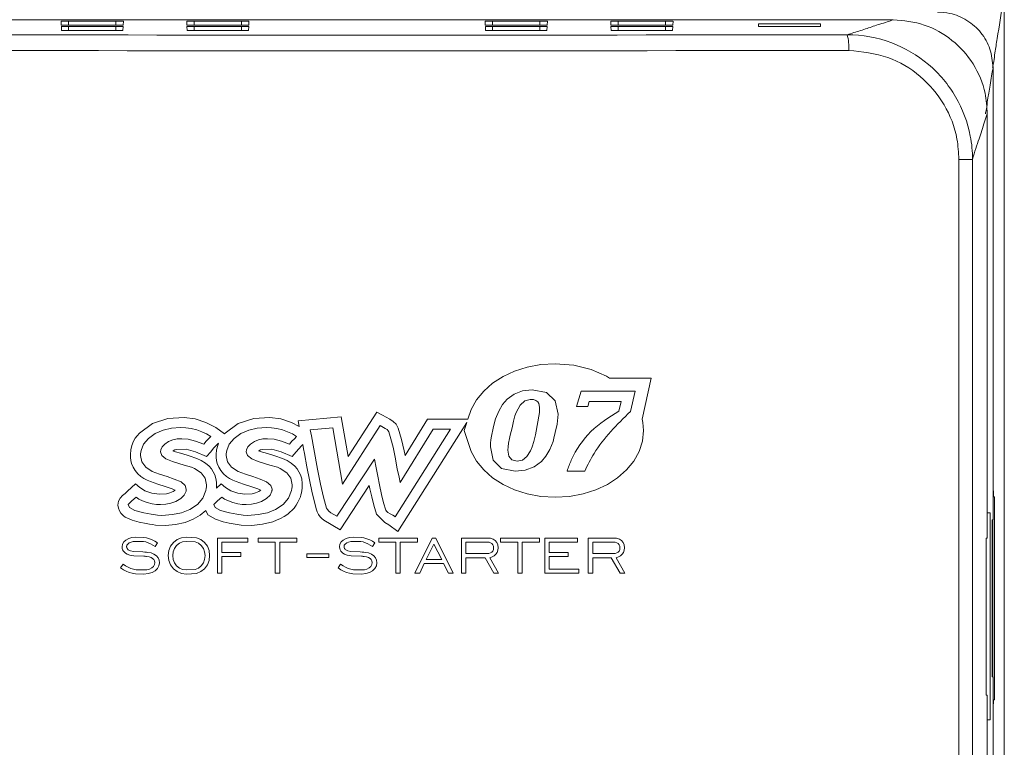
# Model space of a CAD drawing. Header units: inches. Extents: x 2954 to 6480, y 249 to 2776.
# Tile 48 of 105: x 3719 to 3782, y 1511 to 1557. Entities that reach past the tile are written whole.
import ezdxf

# ---------------------------------------------------------------- set-up
doc = ezdxf.new("R2010")
doc.units = ezdxf.units.IN
doc.header["$MEASUREMENT"] = 0
doc.layers.add('PWR_0300HP', color=7, linetype='Continuous')

# ---------------------------------------------------------------- blocks, each defined once
blk = doc.blocks.new('SSW07_FRAME 4')
at = {"lineweight": 9}
for p, q in [((46.031, 62.282), (46.031, 4.051)), ((44.615, 58.64), (31.709, 58.64)), ((34.019, 58.621), (34.021, 58.571)), ((34.715, 58.623), (34.115, 58.623)), ((34.115, 58.569), (34.115, 58.623)), ((34.115, 58.569), (34.715, 58.569)), ((34.715, 58.569), (34.715, 58.623)), ((34.809, 58.571), (34.812, 58.621)), ((35.619, 58.621), (35.621, 58.571)), ((36.315, 58.623), (35.715, 58.623)), ((35.715, 58.569), (35.715, 58.623)), ((35.715, 58.569), (36.315, 58.569)), ((36.315, 58.569), (36.315, 58.623)), ((36.409, 58.571), (36.412, 58.621)), ((39.419, 58.621), (39.421, 58.571)), ((40.115, 58.623), (39.515, 58.623)), ((39.515, 58.569), (39.515, 58.623)), ((39.515, 58.569), (40.115, 58.569)), ((40.115, 58.569), (40.115, 58.623)), ((40.209, 58.571), (40.212, 58.621)), ((41.019, 58.621), (41.021, 58.571)), ((41.715, 58.623), (41.115, 58.623)), ((41.115, 58.569), (41.115, 58.623)), ((41.115, 58.569), (41.715, 58.569)), ((41.715, 58.569), (41.715, 58.623)), ((41.809, 58.571), (41.812, 58.621)), ((42.902, 58.554), (42.902, 58.588)), ((42.902, 58.588), (43.692, 58.588)), ((42.903, 58.554), (42.902, 58.588)), ((43.691, 58.554), (43.692, 58.588)), ((43.692, 58.588), (43.692, 58.554)), ((34.022, 58.554), (34.025, 58.503)), ((34.715, 58.555), (34.115, 58.555)), ((34.115, 58.502), (34.115, 58.555)), ((34.115, 58.502), (34.715, 58.502)), ((34.715, 58.502), (34.715, 58.555)), ((34.806, 58.503), (34.808, 58.554)), ((35.622, 58.554), (35.625, 58.503)), ((36.315, 58.555), (35.715, 58.555)), ((35.715, 58.502), (35.715, 58.555)), ((35.715, 58.502), (36.315, 58.502)), ((36.315, 58.502), (36.315, 58.555)), ((36.406, 58.503), (36.408, 58.554)), ((39.422, 58.554), (39.425, 58.503)), ((40.115, 58.555), (39.515, 58.555)), ((39.515, 58.502), (39.515, 58.555)), ((39.515, 58.502), (40.115, 58.502)), ((40.115, 58.502), (40.115, 58.555)), ((40.206, 58.503), (40.208, 58.554)), ((41.022, 58.554), (41.025, 58.503)), ((41.715, 58.555), (41.115, 58.555)), ((41.115, 58.502), (41.115, 58.555)), ((41.115, 58.502), (41.715, 58.502)), ((41.715, 58.502), (41.715, 58.555)), ((41.806, 58.503), (41.808, 58.554)), ((43.692, 58.554), (42.902, 58.554)), ((45.888, 58.032), (45.888, 52.269)), ((45.815, 52.034), (45.815, 57.44)), ((45.453, 32.448), (45.453, 56.86)), ((45.627, 56.86), (45.453, 56.86)), ((45.627, 56.86), (45.627, 32.472)), ((39.794, 54.163), (39.956, 54.214)), ((39.956, 54.214), (40.129, 54.247)), ((40.129, 54.247), (40.311, 54.258)), ((40.311, 54.258), (40.548, 54.239)), ((40.548, 54.239), (40.768, 54.185)), ((40.768, 54.185), (40.965, 54.099)), ((39.515, 54.008), (39.647, 54.093)), ((39.647, 54.093), (39.794, 54.163)), ((40.965, 54.099), (41.004, 54.073)), ((41.004, 54.073), (41.533, 54.073)), ((41.533, 54.073), (41.419, 53.552)), ((39.403, 53.909), (39.515, 54.008)), ((39.896, 53.912), (40.019, 53.925)), ((40.019, 53.925), (40.202, 53.89)), ((39.242, 53.676), (39.311, 53.798)), ((39.311, 53.798), (39.403, 53.909)), ((39.64, 53.738), (39.698, 53.806)), ((39.698, 53.806), (39.789, 53.872)), ((39.789, 53.872), (39.896, 53.912)), ((39.994, 53.804), (39.924, 53.786)), ((40.035, 53.801), (39.994, 53.804)), ((40.067, 53.789), (40.035, 53.801)), ((40.202, 53.89), (40.312, 53.787)), ((40.582, 53.714), (40.641, 53.909)), ((40.641, 53.909), (41.329, 53.909)), ((41.329, 53.909), (41.27, 53.65)), ((39.201, 53.551), (39.242, 53.676)), ((39.592, 53.654), (39.64, 53.738)), ((39.864, 53.73), (39.814, 53.638)), ((39.924, 53.786), (39.864, 53.73)), ((40.09, 53.771), (40.067, 53.789)), ((40.102, 53.751), (40.09, 53.771)), ((40.109, 53.728), (40.102, 53.751)), ((40.112, 53.699), (40.109, 53.728)), ((40.112, 53.636), (40.112, 53.699)), ((40.312, 53.787), (40.349, 53.614)), ((40.582, 53.714), (40.728, 53.714)), ((40.728, 53.714), (40.746, 53.775)), ((40.746, 53.775), (41.152, 53.775)), ((41.152, 53.775), (41.124, 53.654)), ((35.184, 53.495), (35.38, 53.56)), ((35.38, 53.56), (35.586, 53.574)), ((35.586, 53.574), (35.727, 53.554)), ((35.727, 53.554), (35.863, 53.511)), ((36.275, 53.495), (36.472, 53.56)), ((36.472, 53.56), (36.677, 53.574)), ((36.677, 53.574), (36.819, 53.554)), ((36.819, 53.554), (36.955, 53.511)), ((37.037, 53.53), (37.586, 53.58)), ((37.586, 53.58), (37.673, 53.074)), ((37.673, 53.074), (38.04, 53.641)), ((38.04, 53.641), (38.112, 53.601)), ((38.112, 53.601), (38.159, 53.576)), ((38.159, 53.576), (38.205, 53.55)), ((38.205, 53.55), (38.248, 53.522)), ((38.4, 53.089), (38.684, 53.551)), ((38.684, 53.551), (39.201, 53.551)), ((39.54, 53.511), (39.552, 53.555)), ((39.552, 53.555), (39.592, 53.654)), ((39.799, 53.592), (39.781, 53.527)), ((39.814, 53.638), (39.799, 53.592)), ((40.059, 53.353), (40.112, 53.636)), ((40.347, 53.572), (40.343, 53.53)), ((40.349, 53.614), (40.347, 53.572)), ((41.419, 53.552), (41.429, 53.511)), ((35.016, 53.375), (35.184, 53.495)), ((35.318, 53.411), (35.426, 53.437)), ((35.426, 53.437), (35.541, 53.446)), ((35.541, 53.446), (35.608, 53.443)), ((35.608, 53.443), (35.676, 53.432)), ((35.676, 53.432), (35.746, 53.415)), ((35.863, 53.511), (35.988, 53.445)), ((35.988, 53.445), (36.1, 53.366)), ((36.107, 53.375), (36.275, 53.495)), ((36.41, 53.411), (36.518, 53.437)), ((36.518, 53.437), (36.633, 53.446)), ((36.633, 53.446), (36.7, 53.443)), ((36.7, 53.443), (36.768, 53.432)), ((36.768, 53.432), (36.837, 53.415)), ((36.955, 53.511), (37.052, 53.459)), ((37.052, 53.459), (37.037, 53.53)), ((37.193, 53.415), (37.479, 53.441)), ((37.479, 53.441), (37.601, 52.725)), ((37.601, 52.725), (38.083, 53.47)), ((38.083, 53.47), (38.105, 53.459)), ((38.105, 53.459), (38.126, 53.446)), ((38.126, 53.446), (38.148, 53.434)), ((38.148, 53.434), (38.17, 53.419)), ((38.248, 53.522), (38.285, 53.486)), ((38.979, 53.422), (38.272, 52.309)), ((38.285, 53.486), (38.313, 53.438)), ((39.188, 53.511), (38.306, 52.122)), ((38.313, 53.438), (38.356, 53.293)), ((38.338, 52.743), (38.756, 53.422)), ((38.756, 53.422), (38.979, 53.422)), ((39.154, 53.407), (39.188, 53.511)), ((39.501, 53.333), (39.523, 53.437)), ((39.523, 53.437), (39.54, 53.511)), ((39.762, 53.441), (39.751, 53.395)), ((39.781, 53.527), (39.762, 53.441)), ((40.335, 53.487), (40.313, 53.383)), ((40.343, 53.53), (40.335, 53.487)), ((41.429, 53.511), (41.438, 53.407)), ((34.943, 53.272), (34.964, 53.308)), ((34.964, 53.308), (34.987, 53.341)), ((34.987, 53.341), (35.016, 53.375)), ((35.07, 53.234), (35.13, 53.306)), ((35.13, 53.306), (35.218, 53.367)), ((35.218, 53.367), (35.318, 53.411)), ((35.498, 53.299), (35.442, 53.287)), ((35.556, 53.303), (35.498, 53.299)), ((35.639, 53.295), (35.556, 53.303)), ((35.732, 53.272), (35.639, 53.295)), ((35.746, 53.415), (35.812, 53.392)), ((35.812, 53.392), (35.872, 53.364)), ((35.898, 53.303), (35.868, 53.27)), ((35.872, 53.364), (35.926, 53.331)), ((35.926, 53.331), (35.898, 53.303)), ((36.1, 53.366), (36.107, 53.375)), ((36.161, 53.234), (36.222, 53.306)), ((36.222, 53.306), (36.31, 53.367)), ((36.31, 53.367), (36.41, 53.411)), ((36.59, 53.299), (36.533, 53.287)), ((36.648, 53.303), (36.59, 53.299)), ((36.731, 53.295), (36.648, 53.303)), ((36.824, 53.272), (36.731, 53.295)), ((36.837, 53.415), (36.904, 53.392)), ((36.904, 53.392), (36.964, 53.364)), ((36.99, 53.303), (36.959, 53.27)), ((36.964, 53.364), (37.017, 53.331)), ((37.017, 53.331), (36.99, 53.303)), ((37.207, 53.339), (37.193, 53.415)), ((37.239, 53.172), (37.207, 53.339)), ((38.17, 53.419), (38.185, 53.404)), ((38.185, 53.404), (38.193, 53.39)), ((38.193, 53.39), (38.22, 53.302)), ((38.22, 53.302), (38.247, 53.195)), ((39.242, 53.139), (39.154, 53.407)), ((39.492, 53.288), (39.501, 53.333)), ((39.729, 53.304), (39.718, 53.247)), ((39.74, 53.349), (39.729, 53.304)), ((39.751, 53.395), (39.74, 53.349)), ((40.04, 53.268), (40.059, 53.353)), ((40.296, 53.31), (40.284, 53.267)), ((40.313, 53.383), (40.296, 53.31)), ((41.438, 53.407), (41.423, 53.27)), ((34.907, 53.16), (34.921, 53.216)), ((34.921, 53.216), (34.943, 53.272)), ((35.037, 53.151), (35.07, 53.234)), ((35.306, 53.2), (35.289, 53.161)), ((35.339, 53.235), (35.306, 53.2)), ((35.388, 53.265), (35.339, 53.235)), ((35.442, 53.287), (35.388, 53.265)), ((35.61, 53.169), (35.489, 53.166)), ((35.73, 53.135), (35.61, 53.169)), ((35.835, 53.232), (35.732, 53.272)), ((35.868, 53.27), (35.835, 53.232)), ((35.96, 53.18), (35.924, 53.137)), ((35.997, 53.22), (35.96, 53.18)), ((36.025, 53.247), (35.997, 53.22)), ((35.999, 53.16), (36.013, 53.216)), ((36.013, 53.216), (36.025, 53.247)), ((36.128, 53.151), (36.161, 53.234)), ((36.398, 53.2), (36.381, 53.161)), ((36.431, 53.235), (36.398, 53.2)), ((36.48, 53.265), (36.431, 53.235)), ((36.533, 53.287), (36.48, 53.265)), ((36.701, 53.169), (36.58, 53.166)), ((36.821, 53.135), (36.701, 53.169)), ((36.926, 53.232), (36.824, 53.272)), ((36.959, 53.27), (36.926, 53.232)), ((37.046, 53.173), (37.012, 53.134)), ((37.08, 53.211), (37.046, 53.173)), ((37.097, 53.228), (37.08, 53.211)), ((37.107, 53.172), (37.097, 53.228)), ((37.118, 53.114), (37.107, 53.172)), ((37.286, 52.913), (37.239, 53.172)), ((38.247, 53.195), (38.273, 53.069)), ((38.356, 53.293), (38.388, 53.15)), ((39.486, 53.201), (39.487, 53.244)), ((39.521, 53.028), (39.486, 53.201)), ((39.487, 53.244), (39.492, 53.288)), ((39.711, 53.197), (39.709, 53.155)), ((39.718, 53.247), (39.711, 53.197)), ((39.999, 53.148), (40.019, 53.199)), ((40.019, 53.199), (40.04, 53.268)), ((40.284, 53.267), (40.244, 53.167)), ((41.423, 53.27), (41.38, 53.139)), ((34.901, 53.101), (34.907, 53.16)), ((34.902, 53.062), (34.901, 53.101)), ((34.907, 53.025), (34.902, 53.062)), ((35.03, 53.089), (35.031, 53.109)), ((35.047, 53.008), (35.03, 53.089)), ((35.031, 53.109), (35.033, 53.13)), ((35.033, 53.13), (35.037, 53.151)), ((35.287, 53.145), (35.286, 53.137)), ((35.286, 53.137), (35.303, 53.088)), ((35.288, 53.153), (35.287, 53.145)), ((35.289, 53.161), (35.288, 53.153)), ((35.303, 53.088), (35.354, 53.047)), ((35.354, 53.047), (35.438, 53.013)), ((35.445, 53.149), (35.443, 53.148)), ((35.443, 53.148), (35.461, 53.141)), ((35.467, 53.159), (35.445, 53.149)), ((35.461, 53.141), (35.555, 53.112)), ((35.489, 53.166), (35.467, 53.159)), ((35.555, 53.112), (35.651, 53.083)), ((35.651, 53.083), (35.747, 53.052)), ((35.872, 53.075), (35.73, 53.135)), ((35.747, 53.052), (35.804, 53.027)), ((35.924, 53.137), (35.872, 53.075)), ((35.993, 53.101), (35.999, 53.16)), ((35.994, 53.062), (35.993, 53.101)), ((35.999, 53.025), (35.994, 53.062)), ((36.121, 53.089), (36.122, 53.109)), ((36.138, 53.008), (36.121, 53.089)), ((36.122, 53.109), (36.124, 53.13)), ((36.124, 53.13), (36.128, 53.151)), ((36.379, 53.153), (36.378, 53.145)), ((36.378, 53.145), (36.378, 53.137)), ((36.378, 53.137), (36.395, 53.088)), ((36.381, 53.161), (36.379, 53.153)), ((36.395, 53.088), (36.446, 53.047)), ((36.446, 53.047), (36.53, 53.013)), ((36.536, 53.149), (36.534, 53.148)), ((36.534, 53.148), (36.553, 53.141)), ((36.559, 53.159), (36.536, 53.149)), ((36.553, 53.141), (36.647, 53.112)), ((36.58, 53.166), (36.559, 53.159)), ((36.647, 53.112), (36.742, 53.083)), ((36.742, 53.083), (36.839, 53.052)), ((36.963, 53.075), (36.821, 53.135)), ((36.839, 53.052), (36.896, 53.027)), ((37.012, 53.134), (36.963, 53.075)), ((37.149, 52.946), (37.118, 53.114)), ((38.273, 53.069), (38.301, 52.92)), ((38.388, 53.15), (38.4, 53.089)), ((39.311, 53.017), (39.242, 53.139)), ((39.709, 53.155), (39.722, 53.078)), ((39.722, 53.078), (39.761, 53.032)), ((39.894, 53.031), (39.952, 53.075)), ((39.952, 53.075), (39.999, 53.148)), ((40.194, 53.081), (40.136, 53.012)), ((40.244, 53.167), (40.194, 53.081)), ((41.38, 53.139), (41.312, 53.017)), ((34.916, 52.987), (34.907, 53.025)), ((34.937, 52.939), (34.916, 52.987)), ((34.963, 52.897), (34.937, 52.939)), ((35.097, 52.939), (35.047, 53.008)), ((35.18, 52.884), (35.097, 52.939)), ((35.438, 53.013), (35.588, 52.967)), ((35.588, 52.967), (35.681, 52.938)), ((35.681, 52.938), (35.719, 52.925)), ((35.719, 52.925), (35.804, 52.869)), ((35.804, 53.027), (35.857, 52.992)), ((35.857, 52.992), (35.904, 52.952)), ((35.904, 52.952), (35.933, 52.917)), ((36.008, 52.987), (35.999, 53.025)), ((36.029, 52.939), (36.008, 52.987)), ((36.055, 52.897), (36.029, 52.939)), ((36.188, 52.939), (36.138, 53.008)), ((36.272, 52.884), (36.188, 52.939)), ((36.53, 53.013), (36.679, 52.967)), ((36.679, 52.967), (36.773, 52.938)), ((36.773, 52.938), (36.811, 52.925)), ((36.811, 52.925), (36.895, 52.869)), ((36.896, 53.027), (36.948, 52.992)), ((36.948, 52.992), (36.996, 52.952)), ((36.996, 52.952), (37.025, 52.917)), ((37.181, 52.779), (37.149, 52.946)), ((38.009, 53.042), (37.531, 52.314)), ((38.031, 52.933), (38.009, 53.042)), ((38.052, 52.825), (38.031, 52.933)), ((38.301, 52.92), (38.323, 52.811)), ((39.403, 52.906), (39.311, 53.017)), ((39.627, 52.924), (39.521, 53.028)), ((39.803, 52.89), (39.627, 52.924)), ((39.761, 53.032), (39.826, 53.017)), ((39.826, 53.017), (39.894, 53.031)), ((40.042, 52.944), (39.931, 52.903)), ((40.136, 53.012), (40.042, 52.944)), ((41.312, 53.017), (41.22, 52.906)), ((34.997, 52.857), (34.963, 52.897)), ((35.035, 52.823), (34.997, 52.857)), ((35.074, 52.796), (35.035, 52.823)), ((35.113, 52.774), (35.074, 52.796)), ((35.274, 52.852), (35.18, 52.884)), ((35.368, 52.821), (35.274, 52.852)), ((35.461, 52.789), (35.368, 52.821)), ((35.804, 52.869), (35.854, 52.799)), ((35.854, 52.799), (35.871, 52.713)), ((35.933, 52.917), (35.956, 52.882)), ((35.956, 52.882), (35.976, 52.842)), ((35.976, 52.842), (35.99, 52.795)), ((35.99, 52.795), (35.998, 52.749)), ((36.088, 52.857), (36.055, 52.897)), ((36.127, 52.823), (36.088, 52.857)), ((36.165, 52.796), (36.127, 52.823)), ((36.205, 52.774), (36.165, 52.796)), ((36.366, 52.852), (36.272, 52.884)), ((36.46, 52.821), (36.366, 52.852)), ((36.553, 52.789), (36.46, 52.821)), ((36.895, 52.869), (36.946, 52.799)), ((36.946, 52.799), (36.963, 52.713)), ((37.025, 52.917), (37.048, 52.882)), ((37.048, 52.882), (37.068, 52.842)), ((37.068, 52.842), (37.084, 52.791)), ((37.324, 52.722), (37.286, 52.913)), ((38.073, 52.716), (38.052, 52.825)), ((38.323, 52.811), (38.338, 52.743)), ((39.515, 52.806), (39.403, 52.906)), ((39.647, 52.721), (39.515, 52.806)), ((39.931, 52.903), (39.803, 52.89)), ((40.462, 52.891), (40.688, 52.891)), ((41.107, 52.806), (40.976, 52.721)), ((41.22, 52.906), (41.107, 52.806)), ((34.863, 52.633), (34.966, 52.726)), ((34.966, 52.726), (35.022, 52.683)), ((35.022, 52.683), (35.054, 52.659)), ((35.156, 52.756), (35.113, 52.774)), ((35.25, 52.725), (35.156, 52.756)), ((35.343, 52.694), (35.25, 52.725)), ((35.434, 52.662), (35.343, 52.694)), ((35.546, 52.752), (35.461, 52.789)), ((35.597, 52.708), (35.546, 52.752)), ((35.613, 52.658), (35.597, 52.708)), ((35.87, 52.69), (35.868, 52.667)), ((35.871, 52.713), (35.87, 52.69)), ((35.998, 52.749), (36, 52.701)), ((36, 52.701), (35.998, 52.672)), ((35.998, 52.672), (35.999, 52.673)), ((35.999, 52.673), (36.057, 52.726)), ((36.057, 52.726), (36.113, 52.683)), ((36.113, 52.683), (36.146, 52.659)), ((36.248, 52.756), (36.205, 52.774)), ((36.342, 52.725), (36.248, 52.756)), ((36.434, 52.694), (36.342, 52.725)), ((36.526, 52.662), (36.434, 52.694)), ((36.637, 52.752), (36.553, 52.789)), ((36.688, 52.708), (36.637, 52.752)), ((36.705, 52.658), (36.688, 52.708)), ((36.962, 52.69), (36.959, 52.667)), ((36.963, 52.713), (36.962, 52.69)), ((37.09, 52.673), (37.081, 52.615)), ((37.084, 52.791), (37.091, 52.731)), ((37.091, 52.731), (37.09, 52.673)), ((37.216, 52.612), (37.181, 52.779)), ((37.362, 52.557), (37.324, 52.722)), ((37.944, 52.707), (37.571, 52.14)), ((37.952, 52.666), (37.944, 52.707)), ((38.1, 52.593), (38.073, 52.716)), ((39.794, 52.652), (39.647, 52.721)), ((40.976, 52.721), (40.828, 52.652)), ((34.749, 52.506), (34.772, 52.544)), ((34.772, 52.544), (34.803, 52.577)), ((34.803, 52.577), (34.833, 52.605)), ((34.833, 52.605), (34.863, 52.633)), ((34.918, 52.509), (34.973, 52.558)), ((34.973, 52.558), (35.009, 52.534)), ((35.054, 52.659), (35.087, 52.639)), ((35.087, 52.639), (35.176, 52.608)), ((35.176, 52.608), (35.268, 52.594)), ((35.268, 52.594), (35.361, 52.6)), ((35.361, 52.6), (35.404, 52.612)), ((35.404, 52.612), (35.445, 52.629)), ((35.457, 52.653), (35.434, 52.662)), ((35.445, 52.629), (35.47, 52.646)), ((35.47, 52.646), (35.457, 52.653)), ((35.545, 52.539), (35.588, 52.582)), ((35.588, 52.582), (35.611, 52.633)), ((35.611, 52.633), (35.612, 52.641)), ((35.612, 52.641), (35.613, 52.649)), ((35.613, 52.649), (35.613, 52.658)), ((35.825, 52.544), (35.758, 52.463)), ((35.863, 52.643), (35.825, 52.544)), ((35.868, 52.667), (35.863, 52.643)), ((36.01, 52.509), (36.065, 52.558)), ((36.065, 52.558), (36.101, 52.534)), ((36.146, 52.659), (36.179, 52.639)), ((36.179, 52.639), (36.268, 52.608)), ((36.268, 52.608), (36.359, 52.594)), ((36.359, 52.594), (36.453, 52.6)), ((36.453, 52.6), (36.495, 52.612)), ((36.495, 52.612), (36.536, 52.629)), ((36.549, 52.653), (36.526, 52.662)), ((36.536, 52.629), (36.561, 52.646)), ((36.561, 52.646), (36.549, 52.653)), ((36.637, 52.539), (36.68, 52.582)), ((36.68, 52.582), (36.702, 52.633)), ((36.702, 52.633), (36.704, 52.641)), ((36.704, 52.641), (36.705, 52.649)), ((36.705, 52.649), (36.705, 52.658)), ((36.917, 52.544), (36.849, 52.463)), ((36.955, 52.643), (36.917, 52.544)), ((36.959, 52.667), (36.955, 52.643)), ((37.066, 52.563), (37.057, 52.536)), ((37.074, 52.588), (37.066, 52.563)), ((37.081, 52.615), (37.074, 52.588)), ((37.258, 52.446), (37.216, 52.612)), ((37.4, 52.417), (37.362, 52.557)), ((37.975, 52.56), (37.952, 52.666)), ((38.001, 52.455), (37.975, 52.56)), ((38.126, 52.486), (38.1, 52.593)), ((39.956, 52.6), (39.794, 52.652)), ((40.129, 52.568), (39.956, 52.6)), ((40.311, 52.557), (40.129, 52.568)), ((40.494, 52.568), (40.311, 52.557)), ((40.667, 52.6), (40.494, 52.568)), ((40.828, 52.652), (40.667, 52.6)), ((45.888, 52.637), (45.893, 52.638)), ((45.905, 52.562), (45.888, 52.563)), ((45.893, 52.638), (45.893, 52.563)), ((45.905, 52.562), (45.905, 49.977)), ((34.743, 52.455), (34.749, 52.506)), ((34.748, 52.417), (34.743, 52.455)), ((34.761, 52.384), (34.748, 52.417)), ((34.874, 52.463), (34.885, 52.477)), ((34.89, 52.425), (34.874, 52.463)), ((34.885, 52.477), (34.918, 52.509)), ((34.956, 52.39), (34.89, 52.425)), ((35.009, 52.534), (35.057, 52.511)), ((35.057, 52.511), (35.117, 52.491)), ((35.117, 52.491), (35.177, 52.475)), ((35.177, 52.475), (35.234, 52.466)), ((35.234, 52.466), (35.286, 52.463)), ((35.286, 52.463), (35.353, 52.468)), ((35.353, 52.468), (35.418, 52.481)), ((35.418, 52.481), (35.48, 52.503)), ((35.48, 52.503), (35.545, 52.539)), ((35.758, 52.463), (35.66, 52.4)), ((35.965, 52.463), (35.977, 52.477)), ((35.981, 52.425), (35.965, 52.463)), ((35.977, 52.477), (36.01, 52.509)), ((36.047, 52.39), (35.981, 52.425)), ((36.101, 52.534), (36.149, 52.511)), ((36.149, 52.511), (36.208, 52.491)), ((36.208, 52.491), (36.269, 52.475)), ((36.269, 52.475), (36.325, 52.466)), ((36.325, 52.466), (36.378, 52.463)), ((36.378, 52.463), (36.445, 52.468)), ((36.445, 52.468), (36.509, 52.481)), ((36.509, 52.481), (36.572, 52.503)), ((36.572, 52.503), (36.637, 52.539)), ((36.849, 52.463), (36.751, 52.4)), ((36.986, 52.419), (36.96, 52.391)), ((37.013, 52.457), (36.986, 52.419)), ((37.036, 52.495), (37.013, 52.457)), ((37.057, 52.536), (37.036, 52.495)), ((37.268, 52.41), (37.258, 52.446)), ((37.41, 52.399), (37.4, 52.417)), ((38.034, 52.343), (38.001, 52.455)), ((38.153, 52.394), (38.126, 52.486)), ((34.778, 52.356), (34.761, 52.384)), ((34.797, 52.336), (34.778, 52.356)), ((34.815, 52.32), (34.797, 52.336)), ((34.837, 52.304), (34.815, 52.32)), ((34.925, 52.265), (34.837, 52.304)), ((35.072, 52.359), (34.956, 52.39)), ((35.168, 52.341), (35.072, 52.359)), ((35.245, 52.33), (35.168, 52.341)), ((35.304, 52.326), (35.245, 52.33)), ((35.436, 52.335), (35.304, 52.326)), ((35.554, 52.359), (35.436, 52.335)), ((35.66, 52.4), (35.554, 52.359)), ((35.791, 52.328), (35.699, 52.276)), ((35.861, 52.386), (35.791, 52.328)), ((35.889, 52.334), (35.861, 52.386)), ((35.984, 52.276), (35.889, 52.334)), ((36.164, 52.359), (36.047, 52.39)), ((36.259, 52.341), (36.164, 52.359)), ((36.337, 52.33), (36.259, 52.341)), ((36.396, 52.326), (36.337, 52.33)), ((36.527, 52.335), (36.396, 52.326)), ((36.646, 52.359), (36.527, 52.335)), ((36.751, 52.4), (36.646, 52.359)), ((36.859, 52.312), (36.812, 52.286)), ((36.905, 52.343), (36.859, 52.312)), ((36.934, 52.367), (36.905, 52.343)), ((36.96, 52.391), (36.934, 52.367)), ((37.28, 52.373), (37.268, 52.41)), ((37.298, 52.335), (37.28, 52.373)), ((37.319, 52.308), (37.298, 52.335)), ((37.341, 52.286), (37.319, 52.308)), ((37.428, 52.38), (37.41, 52.399)), ((37.455, 52.359), (37.428, 52.38)), ((37.531, 52.314), (37.455, 52.359)), ((38.14, 52.237), (38.034, 52.343)), ((38.163, 52.379), (38.153, 52.394)), ((38.181, 52.363), (38.163, 52.379)), ((38.208, 52.347), (38.181, 52.363)), ((38.242, 52.327), (38.208, 52.347)), ((38.263, 52.314), (38.242, 52.327)), ((38.272, 52.309), (38.263, 52.314)), ((45.851, 52.359), (45.815, 52.36)), ((45.851, 52.359), (45.851, 49.721)), ((35.015, 52.239), (34.925, 52.265)), ((35.104, 52.221), (35.015, 52.239)), ((35.143, 52.214), (35.104, 52.221)), ((35.182, 52.208), (35.143, 52.214)), ((35.223, 52.203), (35.182, 52.208)), ((35.349, 52.198), (35.223, 52.203)), ((35.475, 52.21), (35.349, 52.198)), ((35.599, 52.237), (35.475, 52.21)), ((35.699, 52.276), (35.599, 52.237)), ((36.082, 52.245), (35.984, 52.276)), ((36.159, 52.228), (36.082, 52.245)), ((36.236, 52.214), (36.159, 52.228)), ((36.314, 52.203), (36.236, 52.214)), ((36.449, 52.198), (36.314, 52.203)), ((36.583, 52.213), (36.449, 52.198)), ((36.714, 52.245), (36.583, 52.213)), ((36.763, 52.263), (36.714, 52.245)), ((36.812, 52.286), (36.763, 52.263)), ((37.366, 52.264), (37.341, 52.286)), ((37.571, 52.14), (37.366, 52.264)), ((38.193, 52.206), (38.14, 52.237)), ((38.306, 52.122), (38.193, 52.206)), ((45.877, 52.269), (45.877, 50.269)), ((45.888, 52.269), (45.877, 52.269)), ((45.882, 50.269), (45.882, 52.269)), ((45.887, 50.269), (45.887, 52.269)), ((34.88, 52.032), (34.921, 52.043)), ((34.921, 52.043), (34.969, 52.047)), ((34.969, 52.047), (35.071, 52.045)), ((35.071, 52.045), (35.108, 52.039)), ((35.552, 52.04), (35.614, 52.047)), ((35.614, 52.047), (35.742, 52.04)), ((37.648, 52.032), (37.69, 52.043)), ((37.69, 52.043), (37.738, 52.047)), ((37.738, 52.047), (37.84, 52.045)), ((37.84, 52.045), (37.876, 52.039)), ((34.796, 51.924), (34.802, 51.957)), ((34.798, 51.905), (34.796, 51.924)), ((34.802, 51.957), (34.818, 51.987)), ((34.818, 51.987), (34.844, 52.012)), ((34.844, 52.012), (34.88, 52.032)), ((34.858, 51.945), (34.854, 51.926)), ((34.854, 51.926), (34.855, 51.919)), ((34.855, 51.919), (34.856, 51.911)), ((34.869, 51.961), (34.858, 51.945)), ((34.887, 51.975), (34.869, 51.961)), ((34.911, 51.986), (34.887, 51.975)), ((34.938, 51.993), (34.911, 51.986)), ((34.97, 51.995), (34.938, 51.993)), ((35.067, 51.993), (34.97, 51.995)), ((35.098, 51.987), (35.067, 51.993)), ((35.128, 51.978), (35.098, 51.987)), ((35.108, 52.039), (35.144, 52.029)), ((35.158, 51.965), (35.128, 51.978)), ((35.144, 52.029), (35.18, 52.014)), ((35.187, 51.948), (35.158, 51.965)), ((35.18, 52.014), (35.214, 51.996)), ((35.215, 51.928), (35.187, 51.948)), ((35.214, 51.996), (35.247, 51.974)), ((35.247, 51.974), (35.215, 51.928)), ((35.391, 51.877), (35.413, 51.933)), ((35.413, 51.933), (35.449, 51.981)), ((35.449, 51.981), (35.497, 52.018)), ((35.49, 51.943), (35.463, 51.906)), ((35.526, 51.972), (35.49, 51.943)), ((35.497, 52.018), (35.552, 52.04)), ((35.567, 51.989), (35.526, 51.972)), ((35.614, 51.995), (35.567, 51.989)), ((35.727, 51.989), (35.614, 51.995)), ((35.768, 51.972), (35.727, 51.989)), ((35.742, 52.04), (35.798, 52.018)), ((35.804, 51.944), (35.768, 51.972)), ((35.798, 52.018), (35.845, 51.981)), ((35.831, 51.906), (35.804, 51.944)), ((35.845, 51.981), (35.882, 51.933)), ((35.882, 51.933), (35.904, 51.877)), ((36.009, 51.591), (36.009, 52.037)), ((36.009, 52.037), (36.398, 52.037)), ((36.398, 51.986), (36.064, 51.986)), ((36.064, 51.986), (36.064, 51.855)), ((36.398, 52.037), (36.398, 51.986)), ((36.527, 51.986), (36.527, 52.037)), ((36.527, 52.037), (37.023, 52.037)), ((36.747, 51.986), (36.527, 51.986)), ((36.747, 51.591), (36.747, 51.986)), ((36.803, 51.986), (36.803, 51.591)), ((37.023, 51.986), (36.803, 51.986)), ((37.023, 52.037), (37.023, 51.986)), ((37.565, 51.924), (37.57, 51.957)), ((37.567, 51.905), (37.565, 51.924)), ((37.57, 51.957), (37.586, 51.987)), ((37.586, 51.987), (37.613, 52.012)), ((37.613, 52.012), (37.648, 52.032)), ((37.626, 51.945), (37.623, 51.926)), ((37.623, 51.926), (37.623, 51.919)), ((37.623, 51.919), (37.625, 51.911)), ((37.637, 51.961), (37.626, 51.945)), ((37.656, 51.975), (37.637, 51.961)), ((37.679, 51.986), (37.656, 51.975)), ((37.707, 51.993), (37.679, 51.986)), ((37.739, 51.995), (37.707, 51.993)), ((37.835, 51.993), (37.739, 51.995)), ((37.867, 51.987), (37.835, 51.993)), ((37.897, 51.978), (37.867, 51.987)), ((37.876, 52.039), (37.913, 52.029)), ((37.927, 51.965), (37.897, 51.978)), ((37.913, 52.029), (37.949, 52.014)), ((37.956, 51.948), (37.927, 51.965)), ((37.949, 52.014), (37.983, 51.996)), ((37.984, 51.928), (37.956, 51.948)), ((37.983, 51.996), (38.016, 51.974)), ((38.016, 51.974), (37.984, 51.928)), ((38.064, 51.986), (38.064, 52.037)), ((38.064, 52.037), (38.56, 52.037)), ((38.284, 51.986), (38.064, 51.986)), ((38.284, 51.591), (38.284, 51.986)), ((38.56, 51.986), (38.339, 51.986)), ((38.339, 51.986), (38.339, 51.591)), ((38.526, 51.591), (38.745, 52.037)), ((38.56, 52.037), (38.56, 51.986)), ((38.768, 51.961), (38.67, 51.763)), ((38.745, 52.037), (38.791, 52.037)), ((38.867, 51.763), (38.768, 51.961)), ((38.791, 52.037), (39.012, 51.591)), ((39.119, 51.591), (39.119, 52.037)), ((39.119, 52.037), (39.446, 52.037)), ((39.445, 51.986), (39.174, 51.986)), ((39.174, 51.986), (39.174, 51.839)), ((39.469, 51.984), (39.445, 51.986)), ((39.446, 52.037), (39.486, 52.034)), ((39.489, 51.977), (39.469, 51.984)), ((39.486, 52.034), (39.52, 52.023)), ((39.506, 51.967), (39.489, 51.977)), ((39.518, 51.952), (39.506, 51.967)), ((39.525, 51.933), (39.518, 51.952)), ((39.52, 52.023), (39.548, 52.004)), ((39.527, 51.912), (39.525, 51.933)), ((39.548, 52.004), (39.569, 51.98)), ((39.569, 51.98), (39.581, 51.949)), ((39.581, 51.949), (39.585, 51.913)), ((39.617, 51.986), (39.617, 52.037)), ((39.617, 52.037), (40.113, 52.037)), ((39.837, 51.986), (39.617, 51.986)), ((39.837, 51.591), (39.837, 51.986)), ((40.113, 51.986), (39.893, 51.986)), ((39.893, 51.986), (39.893, 51.591)), ((40.113, 52.037), (40.113, 51.986)), ((40.178, 51.591), (40.178, 52.037)), ((40.178, 52.037), (40.594, 52.037)), ((40.594, 51.986), (40.234, 51.986)), ((40.234, 51.986), (40.234, 51.855)), ((40.594, 52.037), (40.594, 51.986)), ((40.733, 51.591), (40.733, 52.037)), ((40.733, 52.037), (41.054, 52.037)), ((41.053, 51.986), (40.789, 51.986)), ((40.789, 51.986), (40.789, 51.839)), ((41.077, 51.984), (41.053, 51.986)), ((41.054, 52.037), (41.094, 52.034)), ((41.098, 51.977), (41.077, 51.984)), ((41.094, 52.034), (41.129, 52.023)), ((41.114, 51.967), (41.098, 51.977)), ((41.126, 51.952), (41.114, 51.967)), ((41.133, 51.933), (41.126, 51.952)), ((41.129, 52.023), (41.157, 52.004)), ((41.135, 51.912), (41.133, 51.933)), ((41.157, 52.004), (41.177, 51.98)), ((41.177, 51.98), (41.19, 51.949)), ((41.19, 51.949), (41.194, 51.913)), ((45.8, 52.034), (45.8, 50.034)), ((45.815, 52.034), (45.8, 52.034)), ((34.803, 51.887), (34.798, 51.905)), ((34.812, 51.871), (34.803, 51.887)), ((34.825, 51.856), (34.812, 51.871)), ((34.841, 51.843), (34.825, 51.856)), ((34.86, 51.832), (34.841, 51.843)), ((34.856, 51.911), (34.859, 51.905)), ((34.859, 51.905), (34.863, 51.898)), ((34.894, 51.821), (34.86, 51.832)), ((34.863, 51.898), (34.869, 51.892)), ((34.869, 51.892), (34.875, 51.887)), ((34.875, 51.887), (34.901, 51.874)), ((34.944, 51.812), (34.894, 51.821)), ((34.901, 51.874), (34.94, 51.866)), ((34.94, 51.866), (35.059, 51.86)), ((35.074, 51.806), (34.944, 51.812)), ((35.059, 51.86), (35.085, 51.859)), ((35.088, 51.805), (35.074, 51.806)), ((35.085, 51.859), (35.107, 51.857)), ((35.099, 51.804), (35.088, 51.805)), ((35.108, 51.804), (35.099, 51.804)), ((35.107, 51.857), (35.124, 51.855)), ((35.139, 51.799), (35.108, 51.804)), ((35.124, 51.855), (35.166, 51.847)), ((35.164, 51.791), (35.139, 51.799)), ((35.185, 51.778), (35.164, 51.791)), ((35.166, 51.847), (35.202, 51.832)), ((35.202, 51.832), (35.232, 51.811)), ((35.232, 51.811), (35.254, 51.786)), ((35.384, 51.813), (35.391, 51.877)), ((35.391, 51.749), (35.384, 51.813)), ((35.446, 51.863), (35.441, 51.813)), ((35.441, 51.813), (35.446, 51.764)), ((35.463, 51.906), (35.446, 51.863)), ((35.847, 51.863), (35.831, 51.906)), ((35.853, 51.813), (35.847, 51.863)), ((35.847, 51.764), (35.853, 51.813)), ((35.904, 51.877), (35.911, 51.813)), ((35.911, 51.813), (35.904, 51.749)), ((36.064, 51.855), (36.308, 51.855)), ((36.308, 51.804), (36.064, 51.804)), ((36.064, 51.804), (36.064, 51.591)), ((36.308, 51.855), (36.308, 51.804)), ((37.149, 51.789), (37.149, 51.838)), ((37.149, 51.838), (37.429, 51.838)), ((37.429, 51.838), (37.429, 51.789)), ((37.572, 51.887), (37.567, 51.905)), ((37.581, 51.871), (37.572, 51.887)), ((37.594, 51.856), (37.581, 51.871)), ((37.609, 51.843), (37.594, 51.856)), ((37.628, 51.832), (37.609, 51.843)), ((37.625, 51.911), (37.628, 51.905)), ((37.628, 51.905), (37.632, 51.898)), ((37.663, 51.821), (37.628, 51.832)), ((37.632, 51.898), (37.638, 51.892)), ((37.638, 51.892), (37.644, 51.887)), ((37.644, 51.887), (37.67, 51.874)), ((37.713, 51.812), (37.663, 51.821)), ((37.67, 51.874), (37.709, 51.866)), ((37.709, 51.866), (37.828, 51.86)), ((37.843, 51.806), (37.713, 51.812)), ((37.828, 51.86), (37.854, 51.859)), ((37.857, 51.805), (37.843, 51.806)), ((37.854, 51.859), (37.875, 51.857)), ((37.868, 51.804), (37.857, 51.805)), ((37.877, 51.804), (37.868, 51.804)), ((37.875, 51.857), (37.893, 51.855)), ((37.907, 51.799), (37.877, 51.804)), ((37.893, 51.855), (37.935, 51.847)), ((37.933, 51.791), (37.907, 51.799)), ((37.954, 51.778), (37.933, 51.791)), ((37.935, 51.847), (37.971, 51.832)), ((37.971, 51.832), (38, 51.811)), ((38, 51.811), (38.022, 51.786)), ((39.174, 51.839), (39.442, 51.839)), ((39.442, 51.839), (39.468, 51.841)), ((39.468, 51.841), (39.489, 51.847)), ((39.509, 51.796), (39.479, 51.787)), ((39.489, 51.847), (39.506, 51.857)), ((39.506, 51.857), (39.518, 51.871)), ((39.535, 51.81), (39.509, 51.796)), ((39.518, 51.871), (39.525, 51.89)), ((39.525, 51.89), (39.527, 51.912)), ((39.556, 51.83), (39.535, 51.81)), ((39.572, 51.855), (39.556, 51.83)), ((39.582, 51.883), (39.572, 51.855)), ((39.585, 51.913), (39.582, 51.883)), ((40.234, 51.855), (40.477, 51.855)), ((40.477, 51.804), (40.234, 51.804)), ((40.234, 51.804), (40.234, 51.642)), ((40.477, 51.855), (40.477, 51.804)), ((40.789, 51.839), (41.05, 51.839)), ((41.05, 51.839), (41.076, 51.841)), ((41.076, 51.841), (41.097, 51.847)), ((41.118, 51.796), (41.088, 51.787)), ((41.097, 51.847), (41.114, 51.857)), ((41.114, 51.857), (41.126, 51.871)), ((41.143, 51.81), (41.118, 51.796)), ((41.126, 51.871), (41.133, 51.89)), ((41.133, 51.89), (41.135, 51.912)), ((41.165, 51.83), (41.143, 51.81)), ((41.181, 51.855), (41.165, 51.83)), ((41.191, 51.883), (41.181, 51.855)), ((41.194, 51.913), (41.191, 51.883)), ((34.777, 51.658), (34.809, 51.706)), ((34.809, 51.706), (34.841, 51.684)), ((34.841, 51.684), (34.874, 51.665)), ((34.874, 51.665), (34.907, 51.65)), ((35.174, 51.657), (35.195, 51.676)), ((35.2, 51.763), (35.185, 51.778)), ((35.195, 51.676), (35.208, 51.699)), ((35.21, 51.745), (35.2, 51.763)), ((35.208, 51.699), (35.213, 51.725)), ((35.213, 51.725), (35.21, 51.745)), ((35.265, 51.684), (35.247, 51.649)), ((35.254, 51.786), (35.267, 51.756)), ((35.271, 51.723), (35.265, 51.684)), ((35.267, 51.756), (35.271, 51.723)), ((35.413, 51.694), (35.391, 51.749)), ((35.449, 51.646), (35.413, 51.694)), ((35.446, 51.764), (35.463, 51.72)), ((35.463, 51.72), (35.49, 51.683)), ((35.49, 51.683), (35.526, 51.654)), ((35.768, 51.654), (35.804, 51.683)), ((35.804, 51.683), (35.831, 51.72)), ((35.831, 51.72), (35.847, 51.764)), ((35.882, 51.694), (35.845, 51.646)), ((35.904, 51.749), (35.882, 51.694)), ((37.429, 51.789), (37.149, 51.789)), ((37.546, 51.658), (37.578, 51.706)), ((37.578, 51.706), (37.61, 51.684)), ((37.61, 51.684), (37.643, 51.665)), ((37.643, 51.665), (37.676, 51.65)), ((37.943, 51.657), (37.964, 51.676)), ((37.969, 51.763), (37.954, 51.778)), ((37.964, 51.676), (37.977, 51.699)), ((37.978, 51.745), (37.969, 51.763)), ((37.977, 51.699), (37.981, 51.725)), ((37.981, 51.725), (37.978, 51.745)), ((38.034, 51.684), (38.016, 51.649)), ((38.022, 51.786), (38.036, 51.756)), ((38.04, 51.723), (38.034, 51.684)), ((38.036, 51.756), (38.04, 51.723)), ((38.645, 51.711), (38.586, 51.591)), ((38.891, 51.711), (38.645, 51.711)), ((38.67, 51.763), (38.867, 51.763)), ((38.952, 51.591), (38.891, 51.711)), ((39.418, 51.786), (39.174, 51.786)), ((39.174, 51.786), (39.174, 51.591)), ((39.53, 51.591), (39.418, 51.786)), ((39.479, 51.787), (39.591, 51.591)), ((41.026, 51.786), (40.789, 51.786)), ((40.789, 51.786), (40.789, 51.591)), ((41.138, 51.591), (41.026, 51.786)), ((41.088, 51.787), (41.199, 51.591)), ((34.812, 51.634), (34.777, 51.658)), ((34.848, 51.614), (34.812, 51.634)), ((34.886, 51.599), (34.848, 51.614)), ((34.925, 51.588), (34.886, 51.599)), ((34.907, 51.65), (34.941, 51.639)), ((34.966, 51.582), (34.925, 51.588)), ((34.941, 51.639), (34.975, 51.633)), ((35.074, 51.579), (34.966, 51.582)), ((34.975, 51.633), (35.074, 51.631)), ((35.074, 51.631), (35.112, 51.634)), ((35.129, 51.584), (35.074, 51.579)), ((35.112, 51.634), (35.146, 51.642)), ((35.177, 51.597), (35.129, 51.584)), ((35.146, 51.642), (35.174, 51.657)), ((35.217, 51.62), (35.177, 51.597)), ((35.247, 51.649), (35.217, 51.62)), ((35.496, 51.609), (35.449, 51.646)), ((35.551, 51.587), (35.496, 51.609)), ((35.526, 51.654), (35.567, 51.637)), ((35.614, 51.579), (35.551, 51.587)), ((35.567, 51.637), (35.614, 51.632)), ((35.614, 51.632), (35.726, 51.637)), ((35.742, 51.587), (35.614, 51.579)), ((35.726, 51.637), (35.768, 51.654)), ((35.798, 51.609), (35.742, 51.587)), ((35.845, 51.646), (35.798, 51.609)), ((36.064, 51.591), (36.009, 51.591)), ((36.803, 51.591), (36.747, 51.591)), ((37.581, 51.634), (37.546, 51.658)), ((37.617, 51.614), (37.581, 51.634)), ((37.654, 51.599), (37.617, 51.614)), ((37.694, 51.588), (37.654, 51.599)), ((37.676, 51.65), (37.71, 51.639)), ((37.735, 51.582), (37.694, 51.588)), ((37.71, 51.639), (37.744, 51.633)), ((37.843, 51.579), (37.735, 51.582)), ((37.744, 51.633), (37.842, 51.631)), ((37.842, 51.631), (37.881, 51.634)), ((37.898, 51.584), (37.843, 51.579)), ((37.881, 51.634), (37.914, 51.642)), ((37.946, 51.597), (37.898, 51.584)), ((37.914, 51.642), (37.943, 51.657)), ((37.986, 51.62), (37.946, 51.597)), ((38.016, 51.649), (37.986, 51.62)), ((38.339, 51.591), (38.284, 51.591)), ((38.586, 51.591), (38.526, 51.591)), ((39.012, 51.591), (38.952, 51.591)), ((39.174, 51.591), (39.119, 51.591)), ((39.591, 51.591), (39.53, 51.591)), ((39.893, 51.591), (39.837, 51.591)), ((40.612, 51.591), (40.178, 51.591)), ((40.234, 51.642), (40.612, 51.642)), ((40.612, 51.642), (40.612, 51.591)), ((40.789, 51.591), (40.733, 51.591)), ((41.199, 51.591), (41.138, 51.591)), ((45.888, 50.269), (45.877, 50.269)), ((45.888, 50.269), (45.888, 18.149)), ((45.815, 50.034), (45.8, 50.034)), ((45.815, 23.886), (45.815, 50.034)), ((45.905, 49.977), (45.888, 49.977)), ((45.893, 49.924), (45.888, 49.925)), ((45.893, 49.977), (45.893, 49.924)), ((45.851, 49.721), (45.815, 49.72))]:
    blk.add_line(p, q, dxfattribs=at)
blk.add_arc((43.539, 58.296), 0.513, 354.692, 17.3139, dxfattribs=at)
for centre, major_axis, ratio, start_param, end_param in [((34.115, 58.621), (0.0966, 0), 0.016906, 1.570796, 3.142479), ((34.115, 58.571), (0.094, 0), 0.016906, 3.142479, 4.712389), ((34.715, 58.621), (0.0966, 0), 0.016906, 6.282299, 7.853982), ((34.715, 58.571), (0.094, 0), 0.016906, 4.712389, 6.282299), ((35.715, 58.621), (0.0966, 0), 0.016906, 1.570796, 3.142479), ((35.715, 58.571), (0.094, 0), 0.016906, 3.142479, 4.712389), ((36.315, 58.621), (0.0966, 0), 0.016906, 6.282299, 7.853982), ((36.315, 58.571), (0.094, 0), 0.016906, 4.712389, 6.282299), ((39.515, 58.621), (0.0966, 0), 0.016906, 1.570796, 3.142479), ((39.515, 58.571), (0.094, 0), 0.016906, 3.142479, 4.712389), ((40.115, 58.621), (0.0966, 0), 0.016906, 6.282299, 7.853982), ((40.115, 58.571), (0.094, 0), 0.016906, 4.712389, 6.282299), ((41.115, 58.621), (0.0966, 0), 0.016906, 1.570796, 3.142479), ((41.115, 58.571), (0.094, 0), 0.016906, 3.142479, 4.712389), ((41.715, 58.621), (0.0966, 0), 0.016906, 6.282299, 7.853982), ((41.715, 58.571), (0.094, 0), 0.016906, 4.712389, 6.282299), ((38.225, 59.377), (55.2, 0), 0.016906, 4.605117, 4.817719), ((34.115, 58.554), (0.0931, 0), 0.016906, 1.570796, 3.142479), ((34.115, 58.503), (0.0904, 0), 0.016906, 3.142479, 4.712389), ((34.715, 58.554), (0.0931, 0), 0.016906, 6.282299, 7.853982), ((34.715, 58.503), (0.0904, 0), 0.016906, 4.712389, 6.282299), ((35.715, 58.554), (0.0931, 0), 0.016906, 1.570796, 3.142479), ((35.715, 58.503), (0.0904, 0), 0.016906, 3.142479, 4.712389), ((36.315, 58.554), (0.0931, 0), 0.016906, 6.282299, 7.853982), ((36.315, 58.503), (0.0904, 0), 0.016906, 4.712389, 6.282299), ((39.515, 58.554), (0.0931, 0), 0.016906, 1.570796, 3.142479), ((39.515, 58.503), (0.0904, 0), 0.016906, 3.142479, 4.712389), ((40.115, 58.554), (0.0931, 0), 0.016906, 6.282299, 7.853982), ((40.115, 58.503), (0.0904, 0), 0.016906, 4.712389, 6.282299), ((41.115, 58.554), (0.0931, 0), 0.016906, 1.570796, 3.142479), ((41.115, 58.503), (0.0904, 0), 0.016906, 3.142479, 4.712389), ((41.715, 58.554), (0.0931, 0), 0.016906, 6.282299, 7.853982), ((41.715, 58.503), (0.0904, 0), 0.016906, 4.712389, 6.282299), ((38.225, 59.177), (55.4, 0), 0.016845, 4.605117, 4.817719)]:
    blk.add_ellipse(centre, major_axis=major_axis, ratio=ratio, start_param=start_param, end_param=end_param, dxfattribs=at)
for points, knots in [([(46.016, 58.867), (45.991, 58.712), (45.961, 58.528), (45.926, 58.306), (45.912, 58.223), (45.897, 58.1), (45.887, 58.055), (45.882, 58.033)], [0, 0, 0, 0, 0.559998, 0.669998, 0.779997, 0.890016, 1, 1, 1, 1]), ([(45.888, 58.032), (45.88, 58.111), (45.864, 58.27), (45.743, 58.482), (45.563, 58.642), (45.365, 58.726), (45.234, 58.735), (45.181, 58.738)], [0, 0, 0, 0, 0.214741, 0.429486, 0.644126, 0.858725, 1, 1, 1, 1]), ([(44.029, 58.448), (44.087, 58.466), (44.203, 58.502), (44.338, 58.547), (44.442, 58.584), (44.547, 58.612), (44.593, 58.631), (44.615, 58.64)], [0, 0, 0, 0, 0.2800235, 0.5600115, 0.7066718, 0.8533665, 1, 1, 1, 1]), ([(44.615, 58.64), (44.75, 58.627), (45.02, 58.6), (45.38, 58.393), (45.651, 58.089), (45.795, 57.752), (45.809, 57.529), (45.815, 57.44)], [0, 0, 0, 0, 0.2147106, 0.429421, 0.6440965, 0.858756, 1, 1, 1, 1]), ([(44.029, 58.448), (44.029, 58.448), (44.222, 58.448), (44.598, 58.381), (45.084, 58.095), (45.437, 57.675), (45.6, 57.238), (45.627, 56.96), (45.627, 56.86), (45.627, 56.86)], [0, 0, 0, 0, 0.000005, 0.232059, 0.450071, 0.666503, 0.880362, 0.999995, 1, 1, 1, 1]), ([(45.453, 56.86), (45.448, 56.947), (45.434, 57.19), (45.285, 57.574), (44.976, 57.938), (44.549, 58.197), (44.22, 58.231), (44.05, 58.249)], [0, 0, 0, 0, 0.119289, 0.332621, 0.548903, 0.767242, 1, 1, 1, 1]), ([(45.888, 58.032), (45.882, 57.996), (45.869, 57.925), (45.851, 57.805), (45.834, 57.711), (45.819, 57.627), (45.804, 57.492), (45.795, 57.458), (45.79, 57.441)], [0, 0, 0, 0, 0.186649, 0.373339, 0.559945, 0.706601, 0.853482, 1, 1, 1, 1]), ([(45.815, 57.44), (45.803, 57.408), (45.78, 57.343), (45.745, 57.226), (45.707, 57.116), (45.668, 57.001), (45.64, 56.907), (45.627, 56.86)], [0, 0, 0, 0, 0.186643, 0.373319, 0.559977, 0.779967, 1, 1, 1, 1]), ([(41.124, 53.654), (40.999, 53.575), (40.747, 53.417), (40.548, 53.122), (40.479, 52.937), (40.462, 52.891)], [0, 0, 0, 0, 0.427548, 0.855111, 1, 1, 1, 1]), ([(41.27, 53.65), (41.099, 53.482), (40.867, 53.255), (40.726, 52.967), (40.688, 52.891)], [0, 0, 0, 0, 0.737073, 1, 1, 1, 1])]:
    blk.add_open_spline(points, degree=3, knots=knots, dxfattribs=at)

msp = doc.modelspace()

# ---------------------------------------------------------------- block references
at = {"layer": 'PWR_0300HP', "xscale": 5, "yscale": 5, "zscale": 5}
msp.add_blockref('SSW07_FRAME 4', (3551.769, 1264.246), dxfattribs=at)

doc.saveas('drawing.dxf')
